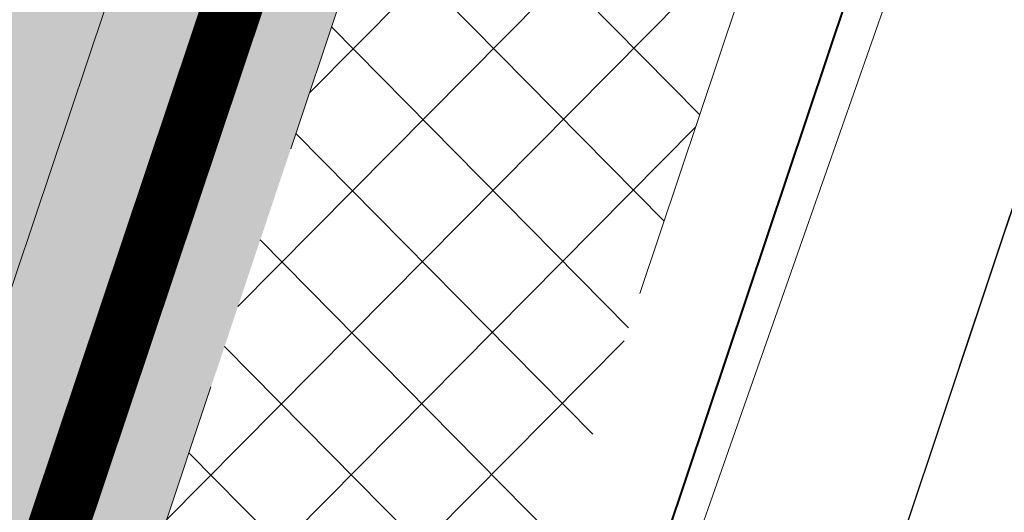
# Model space of a CAD drawing. Header units: metres. Extents: x 6599594 to 6600699, y 5687867 to 5691114.
# Tile 196 of 256: x 6599961 to 6599963, y 5688882 to 5688883. Entities that reach past the tile are written whole.
import ezdxf
from ezdxf import colors
from ezdxf.entities.mleader import LeaderData, LeaderLine
from ezdxf.math import Vec2, Vec3

# ---------------------------------------------------------------- set-up
doc = ezdxf.new("R2010")
doc.units = ezdxf.units.M
doc.header["$MEASUREMENT"] = 0
for name, pattern in [('1', [0]), ('BUG', [1.5, 1, -0.5]), ('GUK', [2, 1.5, -0.5]), ('GUZ', [1, 0.5, -0.5]), ('L_0_06', [2, 1.5, -0.5])]:
    doc.linetypes.add(name, pattern=pattern)
doc.layers.get('0').update_dxf_attribs({"color": 253, "linetype": 'CONTINUOUS', "lineweight": 13})
doc.layers.add('__gaPoziome', color=7, linetype='CONTINUOUS')
doc.layers.add('zzz.gaHSDomyslna', color=7, linetype='CONTINUOUS')
for name, color, linetype, lineweight in [('_bariery', 7, 'OGRODZENIE2', 40), ('_kolor chodnik', 50, '1', 5), ('_kolor jezdnia', 4, '1', 0), ('_kolor pobocze', 211, '1', 5), ('_kolor zjazdy kostka', 7, '1', 5), ('_kolor ścieżka @ 1', 10, '1', 0), ('_krawedz jezdni i pobocza', 7, 'BUG', 15), ('_opis', 7, 'CONTINUOUS', 25), ('Dzialki', 130, '1', 30), ('Kontury', 252, 'GUK', 9), ('OT_Komunikacja', 7, 'CONTINUOUS', 0), ('Uzytki', 252, 'GUZ', 9)]:
    doc.layers.add(name, color=color, linetype=linetype, lineweight=lineweight)
doc.styles.get("Standard").update_dxf_attribs({"font": 'ARIALN.TTF', "width": 0.75, "height": 1.199999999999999})
doc.linetypes.add('OGRODZENIE2', pattern='A,0.25,-0.1,[132,ltypeshp.shx,S=0.1,R=0,X=-0.1,Y=0],-0.1,1', length=1.45)
pattern_1 = [(45, (0, 0), (-0.1414213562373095, 0.1414213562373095), []), (135, (0, 0), (-0.1414213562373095, -0.1414213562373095), [])]

# ---------------------------------------------------------------- blocks, each defined once
blk = doc.blocks.new('_Dot')
at = {"color": 0, "linetype": 'ByBlock', "lineweight": -2}
blk.add_line((-0.5, 0), (-1, 0), dxfattribs=at)
at = {"color": 0, "linetype": 'ByBlock', "const_width": 0.5}
blk.add_lwpolyline([(-0.25, 0, 1), (0.25, 0, 1)], format="xyb", close=True, dxfattribs=at)
blk = doc.blocks.new('*U1195')
at = {"layer": 'zzz.gaHSDomyslna', "color": 182, "const_width": 0.12}
blk.add_lwpolyline([(0, 0), (-4.303283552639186, -12.85534264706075)], dxfattribs=at)

msp = doc.modelspace()

# ---------------------------------------------------------------- hatches: boundary and pattern name
at = {"layer": '_kolor chodnik'}
h = msp.add_hatch(dxfattribs=at)
h.set_pattern_fill('ANSI37', color=256, scale=1.6)
h.set_pattern_definition(pattern_1)
h.paths.add_polyline_path([(6599849.938171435, 5688542.085872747), (6599852.232147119, 5688548.938742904), (6599853.573135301, 5688548.489851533), (6599853.827082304, 5688549.248475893), (6599851.793849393, 5688549.929093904), (6599849.895278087, 5688548.982823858), (6599847.823506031, 5688542.793750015)])
edge = h.paths.add_edge_path()
edge.add_line((6600018.106075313, 5689087.454911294), (6600022.42781917, 5689091.229234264))
edge.add_line((6600022.42781917, 5689091.229234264), (6600020.233254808, 5689093.742094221))
edge.add_line((6600020.233254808, 5689093.742094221), (6600017.159471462, 5689091.057656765))
edge.add_arc((6600023.275194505, 5689085.385140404), 8.34143334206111, 137.1531558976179, 148.8016577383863)
edge.add_line((6600016.140105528, 5689089.706021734), (6600018.106075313, 5689087.454911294))
h.paths.add_polyline_path([(6600038.501784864, 5689187.59229436), (6600037.906968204, 5689187.700586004), (6600037.638296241, 5689186.224843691), (6600038.240083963, 5689186.115282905)])
h.paths.add_polyline_path([(6600069.098302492, 5689360.276020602), (6600068.321239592, 5689360.413462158), (6600068.064048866, 5689358.936495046), (6600068.836639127, 5689358.799546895)])
h.paths.add_polyline_path([(6600082.393785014, 5689362.950258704), (6600082.941124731, 5689366.103121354), (6600081.481377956, 5689366.361351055), (6600080.923159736, 5689363.210828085)])
h.paths.add_polyline_path([(6600074.022236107, 5689388.065861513), (6600072.983907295, 5689388.249860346), (6600072.723374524, 5689386.772538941), (6600073.760538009, 5689386.588865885)])
h.paths.add_polyline_path([(6600105.602402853, 5689486.45426531), (6600106.738797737, 5689489.760539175), (6600105.28818975, 5689490.281952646), (6600104.132785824, 5689486.965912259)])
h.paths.add_polyline_path([(6600132.519778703, 5689678.737346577), (6600131.636986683, 5689678.922259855), (6600131.330470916, 5689677.453953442), (6600132.212256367, 5689677.269208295)])
h.paths.add_polyline_path([(6600156.649397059, 5689798.7449027), (6600156.48800471, 5689797.95886096), (6600157.450195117, 5689797.757316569), (6600157.615023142, 5689798.542205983)])
h.paths.add_polyline_path([(6600189.055358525, 5689948.643107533), (6600187.902868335, 5689948.884512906), (6600187.600024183, 5689947.417400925), (6600188.748131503, 5689947.176379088)])
edge = h.paths.add_edge_path()
edge.add_line((6600204.459383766, 5690032.969035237), (6600204.153258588, 5690031.227801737))
edge.add_arc((6600202.328347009, 5690027.299936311), 4.331100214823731, 41.853001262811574, 65.08011546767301, ccw=False)
edge.add_arc((6600032.903931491, 5690051.979071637), 174.020003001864, 352.8070218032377, 353.495463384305)
edge.add_arc((6600202.372679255, 5690027.343587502), 5.999999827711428, 55.12102442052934, 69.64815978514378)
edge = h.paths.add_edge_path()
edge.add_line((6600205.046027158, 5690040.265402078), (6600204.972740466, 5690038.483452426))
edge.add_arc((6600203.986269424, 5690044.401803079), 5.999999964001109, 279.4630688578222, 294.9140560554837)
edge.add_line((6600206.513819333, 5690038.960158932), (6600206.607027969, 5690041.030672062))
edge.add_arc((6600203.986269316, 5690044.401803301), 4.270000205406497, 284.3702444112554, 307.86193139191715, ccw=False)
edge = h.paths.add_edge_path()
edge.add_arc((6600203.547470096, 5690044.558759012), 6.446878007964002, 324.43500910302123, 356.20133685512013, ccw=False)
edge.add_arc((6600203.986269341, 5690044.401803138), 6.000000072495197, 323.2169970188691, 357.4193489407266)
h.paths.add_polyline_path([(6600208.910055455, 5690121.713696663), (6600208.146285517, 5690121.748120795), (6600207.125602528, 5690121.794124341), (6600209.971605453, 5690121.665851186)])
edge = h.paths.add_edge_path()
edge.add_line((6600238.769818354, 5690481.648294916), (6600240.338176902, 5690490.87374652))
edge.add_line((6600240.338176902, 5690490.87374652), (6600241.251295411, 5690510.829461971))
edge.add_line((6600241.251295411, 5690510.829461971), (6600239.524022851, 5690510.928942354))
edge.add_line((6600239.524022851, 5690510.928942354), (6600238.633343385, 5690491.167757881))
edge.add_line((6600238.633343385, 5690491.167757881), (6600234.579716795, 5690467.661262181))
edge.add_line((6600234.579716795, 5690467.661262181), (6600234.449796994, 5690464.966873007))
edge.add_arc((6600242.443669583, 5690464.607462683), 8.001948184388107, 177.4256737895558, 268.2543056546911)
edge.add_line((6600242.199903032, 5690456.609228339), (6600242.216657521, 5690457.359274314))
edge.add_line((6600242.216657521, 5690457.359274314), (6600242.305257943, 5690458.836738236))
edge.add_arc((6600242.444504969, 5690464.607952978), 5.772894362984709, 177.0298084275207, 268.6178439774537, ccw=False)
edge.add_line((6600236.679365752, 5690464.907083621), (6600236.951876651, 5690470.95443634))
edge.add_line((6600236.951876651, 5690470.95443634), (6600238.15078669, 5690478.210832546))
edge.add_line((6600238.15078669, 5690478.210832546), (6600238.769818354, 5690481.648294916))
h.paths.add_polyline_path([(6600238.769818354, 5690481.648294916), (6600238.15078669, 5690478.210832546), (6600239.670056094, 5690477.930590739), (6600240.266710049, 5690481.376366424)])
edge = h.paths.add_edge_path()
edge.add_line((6600223.366500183, 5690460.339976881), (6600223.278629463, 5690457.997544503))
edge.add_arc((6600220.967166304, 5690465.656339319), 7.999999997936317, 286.7940807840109, 300.2738222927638)
edge.add_line((6600225.000231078, 5690458.747331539), (6600225.240084, 5690461.623695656))
edge.add_arc((6600221.105749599, 5690465.648640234), 5.76999998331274, 293.06724424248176, 315.7681070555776, ccw=False)
edge = h.paths.add_edge_path()
edge.add_arc((6600220.025145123, 5690444.676291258), 5.770000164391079, 37.996647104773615, 59.94382588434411, ccw=False)
edge.add_line((6600224.572175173, 5690448.22839199), (6600224.817793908, 5690451.081798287))
edge.add_arc((6600220.025145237, 5690444.676291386), 7.999999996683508, 53.19588653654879, 68.15166733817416)
edge.add_line((6600223.00235276, 5690452.101669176), (6600222.91504296, 5690449.670427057))
edge = h.paths.add_edge_path()
edge.add_arc((6600221.105749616, 5690465.648640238), 7.999999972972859, 328.0222308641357, 357.0132597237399)
edge.add_line((6600229.094882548, 5690465.23180147), (6600229.218816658, 5690467.593604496))
edge.add_line((6600229.218816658, 5690467.593604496), (6600228.218919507, 5690467.645774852))
edge.add_line((6600228.218919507, 5690467.645774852), (6600227.891778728, 5690461.411918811))
h.paths.add_polyline_path([(6600200.980142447, 5690012.236744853), (6600202.317278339, 5690011.956662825), (6600202.522293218, 5690012.935421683), (6600201.182321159, 5690013.216097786)])
h.paths.add_polyline_path([(6600196.457878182, 5689983.98337835), (6600195.202332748, 5689984.246370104), (6600194.899091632, 5689982.777335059), (6600196.150355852, 5689982.515240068)])
edge = h.paths.add_edge_path()
edge.add_line((6600112.305909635, 5689517.991018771), (6600112.691041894, 5689519.807934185))
edge.add_line((6600112.691041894, 5689519.807934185), (6600113.245521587, 5689522.423769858))
edge.add_line((6600113.245521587, 5689522.423769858), (6600111.553124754, 5689522.782507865))
edge.add_line((6600111.553124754, 5689522.782507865), (6600107.405864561, 5689503.21722655))
edge.add_line((6600107.405864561, 5689503.21722655), (6600099.494506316, 5689480.361667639))
edge.add_line((6600099.494506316, 5689480.361667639), (6600099.182814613, 5689478.891218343))
edge.add_arc((6600107.008997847, 5689477.232359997), 8.000059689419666, 168.0325629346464, 257.7529108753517)
edge.add_line((6600105.311960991, 5689469.414366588), (6600105.784990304, 5689471.593619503))
edge.add_arc((6600107.008927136, 5689477.232314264), 5.769999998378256, 168.0321375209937, 257.7533362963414, ccw=False)
edge.add_line((6600101.364343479, 5689478.42879883), (6600101.647245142, 5689479.76342708))
edge.add_line((6600101.647245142, 5689479.76342708), (6600104.132785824, 5689486.965912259))
edge.add_line((6600104.132785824, 5689486.965912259), (6600105.28818975, 5689490.281952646))
edge.add_line((6600105.28818975, 5689490.281952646), (6600108.240043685, 5689498.809726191))
edge.add_line((6600108.240043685, 5689498.809726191), (6600112.305909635, 5689517.991018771))
h.paths.add_polyline_path([(6600136.009573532, 5689645.499114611), (6600138.333647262, 5689645.012304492), (6600138.661671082, 5689646.578318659), (6600134.869459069, 5689647.372651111)])
at = {"layer": '_kolor jezdnia'}
h = msp.add_hatch(dxfattribs=at)
h.set_pattern_fill('ANSI37', color=4, scale=3.5)
h.set_pattern_definition([(45, (0, 0), (-0.3093592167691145, 0.3093592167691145), []), (135, (0, 0), (-0.3093592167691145, -0.3093592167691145), [])])
edge = h.paths.add_edge_path()
edge.add_line((6599833.066047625, 5688539.933393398), (6599850.649511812, 5688527.983462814))
edge.add_arc((6599857.337592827, 5688536.653968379), 10.95025544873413, 169.5012687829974, 232.3548431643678, ccw=False)
edge.add_arc((6599858.085851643, 5688536.618142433), 11.69295282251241, 162.2507788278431, 169.9967502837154, ccw=False)
edge.add_line((6599846.949484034, 5688540.182754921), (6599847.823506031, 5688542.793750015))
edge.add_line((6599847.823506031, 5688542.793750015), (6599849.895278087, 5688548.982823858))
edge.add_line((6599849.895278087, 5688548.982823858), (6599852.434748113, 5688556.56906746))
edge.add_line((6599852.434748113, 5688556.56906746), (6599928.48625871, 5688783.760284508))
edge.add_line((6599928.48625871, 5688783.760284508), (6599931.025728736, 5688791.34652811))
edge.add_line((6599931.025728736, 5688791.34652811), (6599996.657773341, 5688987.411326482))
edge.add_line((6599996.657773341, 5688987.411326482), (6599999.197243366, 5688994.997570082))
edge.add_line((6599999.197243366, 5688994.997570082), (6600021.930100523, 5689062.908193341))
edge.add_line((6600021.930100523, 5689062.908193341), (6600017.620224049, 5689067.371531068))
edge.add_line((6600017.620224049, 5689067.371531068), (6600016.714558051, 5689064.654078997))
edge.add_line((6600016.714558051, 5689064.654078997), (6600012.423620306, 5689051.835617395))
edge.add_line((6600012.423620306, 5689051.835617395), (6600009.884150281, 5689044.249373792))
edge.add_line((6600009.884150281, 5689044.249373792), (6599977.53516164, 5688947.612159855))
edge.add_line((6599977.53516164, 5688947.612159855), (6599974.995691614, 5688940.025916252))
edge.add_line((6599974.995691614, 5688940.025916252), (6599942.096912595, 5688841.746295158))
edge.add_line((6599942.096912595, 5688841.746295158), (6599939.557442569, 5688834.160051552))
edge.add_line((6599939.557442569, 5688834.160051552), (6599882.679288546, 5688664.246042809))
edge.add_line((6599882.679288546, 5688664.246042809), (6599880.139818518, 5688656.659799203))
edge.add_line((6599880.139818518, 5688656.659799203), (6599852.46454386, 5688573.984527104))
edge.add_line((6599852.46454386, 5688573.984527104), (6599842.470137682, 5688544.127903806))
edge.add_arc((6599835.706422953, 5688546.652910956), 7.219660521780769, 248.5480913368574, 339.52856074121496, ccw=False)
h.paths.add_polyline_path([(6600044.653202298, 5689172.271628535), (6600046.276244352, 5689181.431901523), (6600047.759199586, 5689189.801539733), (6600051.0603021, 5689208.432603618), (6600052.368792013, 5689215.817578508), (6600054.808584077, 5689229.587499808), (6600056.11707399, 5689236.972474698), (6600057.346666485, 5689243.912161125), (6600058.655146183, 5689251.297078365), (6600058.831439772, 5689252.292060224), (6600060.098987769, 5689259.445963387), (6600060.139929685, 5689259.677035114), (6600061.407468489, 5689266.830886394), (6600072.329030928, 5689328.470998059), (6600073.637511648, 5689335.855921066), (6600077.337304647, 5689356.73715072), (6600078.820259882, 5689365.106788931), (6600081.142794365, 5689378.214921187), (6600082.538516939, 5689386.092227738), (6600095.187867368, 5689457.483787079), (6600091.082877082, 5689465.8405575), (6600089.043088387, 5689454.328211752), (6600087.870641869, 5689447.711051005), (6600087.560133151, 5689445.958573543), (6600086.562151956, 5689440.326076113), (6600082.433200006, 5689417.022719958), (6600080.95024477, 5689408.65308175), (6600077.202698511, 5689387.502337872), (6600075.719743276, 5689379.132699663), (6600073.469199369, 5689366.430874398), (6600071.986244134, 5689358.061236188), (6600069.98686466, 5689346.776955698), (6600068.591142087, 5689338.899649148), (6600065.559290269, 5689321.78820693), (6600064.163567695, 5689313.910900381), (6600059.719426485, 5689288.828650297), (6600058.323703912, 5689280.951343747), (6600057.563846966, 5689276.662793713), (6600056.168124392, 5689268.785487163), (6600054.804920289, 5689261.091711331), (6600053.409197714, 5689253.21440478), (6600053.264817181, 5689252.399536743), (6600051.869094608, 5689244.522230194), (6600051.183555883, 5689240.653124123), (6600049.787833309, 5689232.775817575), (6600046.593849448, 5689214.749319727), (6600045.198126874, 5689206.872013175), (6600044.41754409, 5689202.466488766), (6600042.934588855, 5689194.096850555), (6600036.429952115, 5689157.38538759), (6600034.946996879, 5689149.01574938), (6600030.579776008, 5689124.367629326), (6600027.529365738, 5689107.151445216), (6600024.895072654, 5689094.014582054), (6600030.583685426, 5689094.264316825), (6600032.945013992, 5689106.191885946), (6600043.170247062, 5689163.901990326)])
edge = h.paths.add_edge_path()
edge.add_line((6600111.106812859, 5689535.144351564), (6600111.256844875, 5689535.85214863))
edge.add_line((6600111.256844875, 5689535.85214863), (6600112.915748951, 5689543.678261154))
edge.add_line((6600112.915748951, 5689543.678261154), (6600117.304772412, 5689564.384094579))
edge.add_line((6600117.304772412, 5689564.384094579), (6600119.067357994, 5689572.699339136))
edge.add_line((6600119.067357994, 5689572.699339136), (6600120.087667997, 5689577.512794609))
edge.add_line((6600120.087667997, 5689577.512794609), (6600121.642890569, 5689584.849775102))
edge.add_line((6600121.642890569, 5689584.849775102), (6600128.436769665, 5689616.900852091))
edge.add_line((6600128.436769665, 5689616.900852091), (6600129.991992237, 5689624.237832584))
edge.add_line((6600129.991992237, 5689624.237832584), (6600132.660554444, 5689636.827148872))
edge.add_line((6600132.660554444, 5689636.827148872), (6600133.208838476, 5689639.444704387))
edge.add_line((6600133.208838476, 5689639.444704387), (6600134.848957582, 5689647.274775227))
edge.add_line((6600134.848957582, 5689647.274775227), (6600138.97649476, 5689666.979995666))
edge.add_line((6600138.97649476, 5689666.979995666), (6600140.51410642, 5689674.320687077))
edge.add_line((6600140.51410642, 5689674.320687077), (6600145.209128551, 5689696.735129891))
edge.add_line((6600145.209128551, 5689696.735129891), (6600146.746740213, 5689704.075821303))
edge.add_line((6600146.746740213, 5689704.075821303), (6600151.462308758, 5689726.588354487))
edge.add_line((6600151.462308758, 5689726.588354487), (6600152.999920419, 5689733.929045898))
edge.add_line((6600152.999920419, 5689733.929045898), (6600155.244070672, 5689744.642813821))
edge.add_line((6600155.244070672, 5689744.642813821), (6600156.781682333, 5689751.983505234))
edge.add_line((6600156.781682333, 5689751.983505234), (6600161.635515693, 5689775.156126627))
edge.add_line((6600161.635515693, 5689775.156126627), (6600163.378142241, 5689783.475576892))
edge.add_line((6600163.378142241, 5689783.475576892), (6600163.850769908, 5689785.731942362))
edge.add_line((6600163.850769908, 5689785.731942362), (6600167.028500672, 5689800.902704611))
edge.add_line((6600167.028500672, 5689800.902704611), (6600179.49088801, 5689860.399222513))
edge.add_line((6600179.49088801, 5689860.399222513), (6600181.233514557, 5689868.718672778))
edge.add_line((6600181.233514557, 5689868.718672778), (6600181.84713393, 5689871.648144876))
edge.add_line((6600181.84713393, 5689871.648144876), (6600183.384745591, 5689878.988836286))
edge.add_line((6600183.384745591, 5689878.988836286), (6600184.935818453, 5689886.393792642))
edge.add_line((6600184.935818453, 5689886.393792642), (6600186.575937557, 5689894.223863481))
edge.add_line((6600186.575937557, 5689894.223863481), (6600194.05133812, 5689929.912074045))
edge.add_line((6600194.05133812, 5689929.912074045), (6600195.691457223, 5689937.742144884))
edge.add_line((6600195.691457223, 5689937.742144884), (6600202.915799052, 5689972.231779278))
edge.add_line((6600202.915799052, 5689972.231779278), (6600204.555918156, 5689980.061850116))
edge.add_line((6600204.555918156, 5689980.061850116), (6600206.062781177, 5689987.255744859))
edge.add_line((6600206.062781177, 5689987.255744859), (6600207.702900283, 5689995.085815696))
edge.add_line((6600207.702900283, 5689995.085815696), (6600210.232559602, 5690007.162628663))
edge.add_line((6600210.232559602, 5690007.162628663), (6600211.694938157, 5690014.144150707))
edge.add_arc((6600028.177652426, 5690052.584442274), 187.5000004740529, 348.1696294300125, 357.4195276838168)
edge.add_line((6600215.487522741, 5690044.142720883), (6600208.310270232, 5690026.480446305))
edge.add_arc((6600032.903933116, 5690051.97907145), 177.2500013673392, 348.1696294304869, 351.7289130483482, ccw=False)
edge.add_line((6600206.38894146, 5690015.640182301), (6600205.966941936, 5690013.625519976))
edge.add_line((6600205.966941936, 5690013.625519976), (6600204.326822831, 5690005.795449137))
edge.add_line((6600204.326822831, 5690005.795449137), (6600197.076961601, 5689971.183982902))
edge.add_line((6600197.076961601, 5689971.183982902), (6600195.334335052, 5689962.864532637))
edge.add_line((6600195.334335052, 5689962.864532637), (6600193.44722506, 5689953.855305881))
edge.add_line((6600193.44722506, 5689953.855305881), (6600191.909227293, 5689946.512771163))
edge.add_line((6600191.909227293, 5689946.512771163), (6600185.496844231, 5689915.899498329))
edge.add_line((6600185.496844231, 5689915.899498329), (6600183.856521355, 5689908.068454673))
edge.add_line((6600183.856521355, 5689908.068454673), (6600182.066605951, 5689899.523243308))
edge.add_line((6600182.066605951, 5689899.523243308), (6600180.32407057, 5689891.204228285))
edge.add_line((6600180.32407057, 5689891.204228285), (6600174.320344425, 5689862.541919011))
edge.add_line((6600174.320344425, 5689862.541919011), (6600172.577809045, 5689854.222903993))
edge.add_line((6600172.577809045, 5689854.222903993), (6600163.663810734, 5689811.666703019))
edge.add_line((6600163.663810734, 5689811.666703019), (6600162.023782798, 5689803.837067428))
edge.add_line((6600162.023782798, 5689803.837067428), (6600160.924220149, 5689798.587659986))
edge.add_line((6600160.924220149, 5689798.587659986), (6600159.279208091, 5689790.734229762))
edge.add_line((6600159.279208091, 5689790.734229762), (6600157.107250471, 5689780.365115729))
edge.add_line((6600157.107250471, 5689780.365115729), (6600155.462238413, 5689772.511685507))
edge.add_line((6600155.462238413, 5689772.511685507), (6600153.380318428, 5689762.572418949))
edge.add_line((6600153.380318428, 5689762.572418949), (6600151.735124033, 5689754.718118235))
edge.add_line((6600151.735124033, 5689754.718118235), (6600148.586504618, 5689739.686336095))
edge.add_line((6600148.586504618, 5689739.686336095), (6600146.885007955, 5689731.563243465))
edge.add_line((6600146.885007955, 5689731.563243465), (6600141.75088822, 5689707.052510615))
edge.add_line((6600141.75088822, 5689707.052510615), (6600140.110896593, 5689699.223048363))
edge.add_line((6600140.110896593, 5689699.223048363), (6600133.483561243, 5689667.583574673))
edge.add_line((6600133.483561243, 5689667.583574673), (6600131.860394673, 5689659.834436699))
edge.add_line((6600131.860394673, 5689659.834436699), (6600131.740984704, 5689659.26436315))
edge.add_line((6600131.740984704, 5689659.26436315), (6600130.117814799, 5689651.515209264))
edge.add_line((6600130.117814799, 5689651.515209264), (6600127.27873359, 5689637.961189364))
edge.add_line((6600127.27873359, 5689637.961189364), (6600126.924568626, 5689636.290366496))
edge.add_line((6600126.924568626, 5689636.290366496), (6600125.166244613, 5689627.995226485))
edge.add_line((6600125.166244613, 5689627.995226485), (6600118.009503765, 5689594.232298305))
edge.add_line((6600118.009503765, 5689594.232298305), (6600116.25117975, 5689585.937158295))
edge.add_line((6600116.25117975, 5689585.937158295), (6600113.665314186, 5689573.737975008))
edge.add_line((6600113.665314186, 5689573.737975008), (6600111.898534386, 5689565.402943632))
edge.add_line((6600111.898534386, 5689565.402943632), (6600104.889982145, 5689532.339115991))
edge.add_line((6600104.889982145, 5689532.339115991), (6600103.22663594, 5689524.492047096))
edge.add_line((6600103.22663594, 5689524.492047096), (6600096.623876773, 5689493.342605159))
edge.add_line((6600096.623876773, 5689493.342605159), (6600094.968986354, 5689485.535427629))
edge.add_line((6600094.968986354, 5689485.535427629), (6600094.300101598, 5689482.379870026))
edge.add_line((6600094.300101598, 5689482.379870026), (6600099.182814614, 5689478.891218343))
edge.add_line((6600099.182814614, 5689478.891218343), (6600099.494506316, 5689480.361667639))
edge.add_line((6600099.494506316, 5689480.361667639), (6600111.106812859, 5689535.144351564))
edge = h.paths.add_edge_path()
edge.add_arc((6600239.213891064, 5690851.400367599), 10.00000000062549, -2.8342403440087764, 76.13703556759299, ccw=False)
edge.add_line((6600249.201658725, 5690850.905901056), (6600249.082723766, 5690848.503524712))
edge.add_line((6600249.082723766, 5690848.503524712), (6600247.016487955, 5690806.767468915))
edge.add_line((6600247.016487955, 5690806.767468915), (6600246.092398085, 5690789.152178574))
edge.add_line((6600246.092398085, 5690789.152178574), (6600233.768116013, 5690572.015170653))
edge.add_line((6600233.768116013, 5690572.015170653), (6600228.959056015, 5690465.296202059))
edge.add_line((6600228.959056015, 5690465.296202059), (6600234.588724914, 5690465.017134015))
edge.add_line((6600234.588724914, 5690465.017134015), (6600239.262540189, 5690571.767576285))
edge.add_line((6600239.262540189, 5690571.767576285), (6600252.50503885, 5690806.400146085))
edge.add_line((6600252.50503885, 5690806.400146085), (6600254.569211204, 5690848.094521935))
edge.add_arc((6600262.559425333, 5690847.6989487), 7.999999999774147, 76.13703557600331, 177.1657596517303, ccw=False)
edge.add_line((6600264.476229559, 5690855.465921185), (6600241.609896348, 5690861.109083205))
edge = h.paths.add_edge_path()
edge.add_line((6600250.031475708, 5690451.625307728), (6600250.231741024, 5690455.772579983))
edge.add_line((6600250.231741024, 5690455.772579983), (6600246.257763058, 5690456.417303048))
edge.add_line((6600246.257763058, 5690456.417303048), (6600242.171761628, 5690456.61060902))
edge.add_arc((6600242.563100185, 5690464.586983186), 7.985968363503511, 176.9123644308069, 267.1911945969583, ccw=False)
edge.add_line((6600234.588724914, 5690465.017134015), (6600228.959056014, 5690465.296202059))
edge.add_arc((6600220.965133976, 5690465.657286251), 8.002072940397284, 267.8289300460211, 357.413716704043, ccw=False)
edge.add_line((6600220.661989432, 5690457.660957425), (6600212.406915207, 5690458.119572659))
edge.add_line((6600212.406915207, 5690458.119572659), (6600208.431872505, 5690457.817501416))
edge.add_line((6600208.431872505, 5690457.817501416), (6600208.233912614, 5690454.548331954))
edge.add_line((6600208.233912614, 5690454.548331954), (6600212.129565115, 5690453.127270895))
edge.add_line((6600212.129565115, 5690453.127270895), (6600218.640548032, 5690452.76554962))
edge.add_line((6600218.640548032, 5690452.76554962), (6600216.486747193, 5690452.885205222))
edge.add_line((6600216.486747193, 5690452.885205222), (6600220.468905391, 5690452.663974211))
edge.add_arc((6600220.025145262, 5690444.676291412), 7.99999997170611, -0.3386579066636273, 86.8201700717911, ccw=False)
edge.add_line((6600228.025005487, 5690444.629006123), (6600227.803602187, 5690439.649256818))
edge.add_line((6600227.803602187, 5690439.649256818), (6600226.885525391, 5690435.936828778))
edge.add_line((6600226.885525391, 5690435.936828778), (6600225.534849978, 5690405.967249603))
edge.add_line((6600225.534849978, 5690405.967249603), (6600226.115199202, 5690402.187514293))
edge.add_line((6600226.115199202, 5690402.187514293), (6600213.445139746, 5690121.008786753))
edge.add_line((6600213.445139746, 5690121.008786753), (6600213.352800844, 5690118.960058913))
edge.add_line((6600213.352800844, 5690118.960058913), (6600209.980184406, 5690044.131649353))
edge.add_arc((6600203.98626942, 5690044.401803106), 5.999999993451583, 257.4162346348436, 357.41934921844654, ccw=False)
edge.add_line((6600202.679069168, 5690038.545931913), (6600201.589735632, 5690033.666039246))
edge.add_line((6600201.589735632, 5690033.666039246), (6600203.67987942, 5690033.199458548))
edge.add_arc((6600202.372679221, 5690027.343587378), 5.999999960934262, -8.27108729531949, 77.41623506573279, ccw=False)
edge.add_line((6600208.310270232, 5690026.480446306), (6600215.487522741, 5690044.142720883))
edge.add_line((6600215.487522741, 5690044.142720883), (6600216.199687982, 5690059.9446614))
edge.add_line((6600216.199687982, 5690059.9446614), (6600216.537356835, 5690067.437056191))
edge.add_line((6600216.537356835, 5690067.437056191), (6600223.893528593, 5690230.66011469))
edge.add_line((6600223.893528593, 5690230.66011469), (6600224.231197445, 5690238.152509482))
edge.add_line((6600224.231197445, 5690238.152509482), (6600233.507835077, 5690443.987992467))
edge.add_arc((6600241.499722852, 5690443.627812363), 7.999999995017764, 87.29208981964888, 177.4195277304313, ccw=False)
edge.add_line((6600241.877677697, 5690451.618879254), (6600246.021541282, 5690451.422886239))
edge.add_line((6600246.021541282, 5690451.422886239), (6600246.427694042, 5690451.44338883))
edge.add_line((6600246.427694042, 5690451.44338883), (6600246.79397003, 5690451.461878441))
edge.add_line((6600246.79397003, 5690451.461878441), (6600250.031475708, 5690451.625307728))
edge = h.paths.add_edge_path()
edge.add_line((6600007.33756506, 5689086.20374581), (6600006.980466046, 5689080.740822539))
edge.add_line((6600006.980466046, 5689080.740822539), (6600007.229745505, 5689080.720859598))
edge.add_line((6600007.229745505, 5689080.720859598), (6600008.093335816, 5689080.601653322))
edge.add_line((6600008.093335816, 5689080.601653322), (6600008.702681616, 5689080.53831051))
edge.add_arc((6600008.140193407, 5689070.554142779), 9.999999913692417, -18.557800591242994, 86.77547804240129, ccw=False)
edge.add_line((6600017.620224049, 5689067.371531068), (6600021.930100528, 5689062.908193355))
edge.add_arc((6599734.83819726, 5689159.011261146), 302.7499967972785, 341.4922000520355, 343.8640860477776)
edge.add_arc((6600034.895369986, 5689072.315877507), 9.581213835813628, 98.63328270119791, 164.5273290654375, ccw=False)
edge.add_line((6600033.457137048, 5689081.788529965), (6600033.832640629, 5689081.798737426))
edge.add_line((6600033.832640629, 5689081.798737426), (6600034.422462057, 5689082.05700874))
edge.add_line((6600034.422462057, 5689082.05700874), (6600036.833623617, 5689082.139040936))
edge.add_line((6600036.833623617, 5689082.139040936), (6600036.730225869, 5689087.148851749))
edge.add_line((6600036.730225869, 5689087.148851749), (6600036.579860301, 5689087.134303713))
edge.add_arc((6600036.479565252, 5689093.136286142), 6.002820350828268, 169.1687651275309, 270.9573417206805, ccw=False)
edge.add_line((6600030.583685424, 5689094.264316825), (6600024.895072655, 5689094.014582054))
edge.add_arc((6600015.200558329, 5689096.162123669), 9.929528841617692, 271.0943432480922, 347.5094668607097, ccw=False)
edge.add_arc((6600014.909438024, 5689089.646776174), 3.446070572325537, 264.4236009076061, 278.0194998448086, ccw=False)
edge.add_line((6600014.574573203, 5689086.217014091), (6600014.299554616, 5689086.232508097))
edge.add_line((6600014.299554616, 5689086.232508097), (6600010.474232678, 5689086.448019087))
edge.add_line((6600010.474232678, 5689086.448019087), (6600007.33756506, 5689086.20374581))
edge = h.paths.add_edge_path()
edge.add_line((6600105.490725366, 5689463.953528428), (6600106.927559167, 5689464.047234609))
edge.add_line((6600106.927559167, 5689464.047234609), (6600107.835, 5689468.66))
edge.add_line((6600107.835, 5689468.66), (6600105.311960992, 5689469.414366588))
edge.add_arc((6600107.008997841, 5689477.232359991), 8.000059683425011, 168.0325628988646, 257.75291091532, ccw=False)
edge.add_line((6600099.182814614, 5689478.891218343), (6600094.300101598, 5689482.379870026))
edge.add_arc((6600586.245114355, 5689378.104238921), 502.8750369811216, 168.032376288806, 169.9522165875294)
edge.add_line((6600091.082877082, 5689465.8405575), (6600095.187867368, 5689457.483787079))
edge.add_arc((6600103.065173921, 5689456.088064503), 8.000000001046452, 77.7533362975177, 169.9524553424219, ccw=False)
edge.add_line((6600104.762140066, 5689463.906012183), (6600105.490725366, 5689463.953528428))
at = {"layer": '_kolor pobocze'}
h = msp.add_hatch(dxfattribs=at)
h.set_pattern_fill('ANSI37', color=256, scale=1.6)
h.set_pattern_definition(pattern_1)
edge = h.paths.add_edge_path()
edge.add_line((6600035.926965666, 5689101.569442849), (6600036.046865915, 5689102.311543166))
edge.add_arc((6600058.171848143, 5689233.778275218), 133.3154772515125, 259.4578941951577, 260.4470163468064, ccw=False)
edge.add_line((6600033.780707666, 5689102.713067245), (6600032.142559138, 5689101.847662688))
edge.add_arc((6599734.838175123, 5689159.011266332), 302.7500195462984, 347.6801154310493, 349.11639019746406, ccw=False)
edge.add_arc((6600036.478170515, 5689093.133441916), 6.000000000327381, 167.68011541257, 271.5571101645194)
edge.add_line((6600036.64121064, 5689087.1356575), (6600036.730491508, 5689087.137804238))
edge.add_line((6600036.730491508, 5689087.137804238), (6600036.712463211, 5689087.887583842))
edge.add_line((6600036.712463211, 5689087.887583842), (6600036.559840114, 5689087.884077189))
edge.add_arc((6600036.482532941, 5689093.14290691), 5.259397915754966, 170.6455005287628, 270.8422131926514, ccw=False)
edge.add_arc((6600545.796425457, 5688991.216220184), 524.6691769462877, 167.9170060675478, 168.7028219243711, ccw=False)
edge.add_line((6600032.751078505, 5689101.044345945), (6600034.011432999, 5689101.917298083))
edge.add_line((6600034.011432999, 5689101.917298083), (6600035.926965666, 5689101.569442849))
edge = h.paths.add_edge_path()
edge.add_line((6600002.828843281, 5688994.032881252), (6600003.066918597, 5688994.74409159))
edge.add_line((6600003.066918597, 5688994.74409159), (6600001.227880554, 5688995.359703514))
edge.add_line((6600001.227880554, 5688995.359703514), (6600000.55876659, 5688996.702196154))
edge.add_line((6600000.55876659, 5688996.702196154), (6600022.641310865, 5689062.67011804))
edge.add_arc((6599734.838193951, 5689159.011262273), 303.5000002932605, 341.4922000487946, 343.8640860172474)
edge.add_arc((6600035.267451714, 5689072.092773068), 9.250000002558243, 91.55711016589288, 163.8640860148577, ccw=False)
edge.add_line((6600035.016098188, 5689081.339357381), (6600036.868703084, 5689081.389717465))
edge.add_line((6600036.868703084, 5689081.389717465), (6600036.850674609, 5689082.139504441))
edge.add_line((6600036.850674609, 5689082.139504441), (6600034.99571817, 5689082.089080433))
edge.add_arc((6600035.267451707, 5689072.092773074), 9.999999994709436, 91.55711014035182, 163.8640860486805)
edge.add_arc((6599734.838192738, 5689159.011262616), 302.7500015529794, 341.4922000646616, 343.8640860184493, ccw=False)
edge.add_line((6600021.930100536, 5689062.908193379), (6599999.748942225, 5688996.645678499))
edge.add_line((6599999.748942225, 5688996.645678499), (6600000.695212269, 5688994.747107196))
edge.add_line((6600000.695212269, 5688994.747107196), (6600002.828843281, 5688994.032881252))
h.paths.add_polyline_path([(6599971.7492186, 5688907.297112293), (6599971.084233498, 5688908.631320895), (6599997.822068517, 5688988.526766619), (6599999.164561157, 5688989.195880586), (6600001.003599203, 5688988.580268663), (6600001.241674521, 5688989.291479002), (6599999.108043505, 5688990.005704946), (6599997.209472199, 5688989.059434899), (6599970.270280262, 5688908.583087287), (6599971.216550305, 5688906.684515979), (6599973.350181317, 5688905.970290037), (6599973.588256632, 5688906.681500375)])
h.paths.add_polyline_path([(6599932.504667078, 5688790.060553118), (6599931.835553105, 5688791.403045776), (6599968.343406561, 5688900.4641754), (6599969.685899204, 5688901.133289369), (6599971.524937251, 5688900.517677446), (6599971.763012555, 5688901.228887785), (6599969.629381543, 5688901.94311373), (6599967.730810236, 5688900.996843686), (6599931.025728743, 5688791.34652811), (6599931.971998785, 5688789.447956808), (6599934.105629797, 5688788.73373086), (6599934.343705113, 5688789.4449412)])
at = {"layer": '_kolor zjazdy kostka'}
h = msp.add_hatch(dxfattribs=at)
h.set_pattern_fill('ANSI37', color=256, scale=1.6)
h.set_pattern_definition(pattern_1)
h.paths.add_polyline_path([(6600244.137440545, 5690813.934732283), (6600242.369522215, 5690814.022127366), (6600242.097568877, 5690808.528921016), (6600243.865482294, 5690808.441426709)])
h.paths.add_polyline_path([(6600247.012128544, 5690806.679412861), (6600247.442736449, 5690815.377295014), (6600247.393289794, 5690814.378518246), (6600247.113277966, 5690808.722537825)])
h.paths.add_polyline_path([(6600242.297085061, 5690788.088808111), (6600240.958726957, 5690788.155683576), (6600240.648818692, 5690782.664569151), (6600241.987258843, 5690782.599147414)])
h.paths.add_polyline_path([(6600245.558275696, 5690780.919298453), (6600246.037231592, 5690789.405686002), (6600244.985820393, 5690788.453468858), (6600244.612601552, 5690781.981345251)])
h.paths.add_polyline_path([(6600241.348405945, 5690723.711515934), (6600242.272017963, 5690722.691689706), (6600242.749709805, 5690731.155680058), (6600241.698138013, 5690730.203317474), (6600241.472690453, 5690726.27550499)])
h.paths.add_polyline_path([(6600225.772794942, 5690394.589141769), (6600224.731429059, 5690393.637598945), (6600224.461246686, 5690387.644646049), (6600225.412923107, 5690386.603142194)])
h.paths.add_polyline_path([(6600223.012390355, 5690333.280720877), (6600223.372595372, 5690341.272607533), (6600222.32835346, 5690340.318436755), (6600222.058239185, 5690334.324941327)])
h.paths.add_polyline_path([(6600215.496388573, 5690166.390602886), (6600215.856593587, 5690174.382489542), (6600214.812834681, 5690173.428760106), (6600214.542018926, 5690167.435062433)])
h.paths.add_polyline_path([(6600212.446537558, 5690121.053392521), (6600213.399499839, 5690120.010473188), (6600213.788744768, 5690128.503024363), (6600212.745135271, 5690127.54943145)])
h.paths.add_polyline_path([(6600209.977420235, 5690121.665589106), (6600210.225142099, 5690127.162117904), (6600207.346107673, 5690127.291879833), (6600207.119593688, 5690121.794395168)])
h.paths.add_polyline_path([(6600207.950178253, 5690070.725854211), (6600204.880846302, 5690070.828947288), (6600204.643784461, 5690065.333808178), (6600207.702521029, 5690065.204598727)])
h.paths.add_polyline_path([(6600200.981479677, 5690012.236464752), (6600199.969248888, 5690007.339980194), (6600201.282587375, 5690007.064882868), (6600202.31726072, 5690011.956666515)])
h.paths.add_polyline_path([(6600193.613960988, 5689970.406358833), (6600192.398010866, 5689970.660657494), (6600191.286205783, 5689965.274578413), (6600192.486379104, 5689965.023185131)])
h.paths.add_polyline_path([(6600189.061271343, 5689948.671423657), (6600189.98413328, 5689953.050774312), (6600188.818902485, 5689953.32186217), (6600187.908781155, 5689948.91282903)])
h.paths.add_polyline_path([(6600180.976201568, 5689915.317449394), (6600179.952861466, 5689910.421322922), (6600181.008474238, 5689910.200199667), (6600182.033843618, 5689915.09540201)])
h.paths.add_polyline_path([(6600176.508279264, 5689893.538690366), (6600177.476023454, 5689893.335973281), (6600178.603605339, 5689898.719146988), (6600177.636002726, 5689898.922290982)])
h.paths.add_polyline_path([(6600179.28182965, 5689859.401159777), (6600180.522246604, 5689860.211927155), (6600181.057490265, 5689860.561775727), (6600183.598022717, 5689860.029600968), (6600184.726606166, 5689865.412570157), (6600182.186324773, 5689865.943033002), (6600181.604764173, 5689866.832779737), (6600181.024456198, 5689867.720610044)])
h.paths.add_polyline_path([(6600160.200810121, 5689810.862606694), (6600159.232772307, 5689811.065842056), (6600158.207991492, 5689806.171529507), (6600159.175735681, 5689805.968812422)])
h.paths.add_polyline_path([(6600156.49391753, 5689797.987177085), (6600155.463416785, 5689793.068691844), (6600156.431160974, 5689792.865974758), (6600157.461419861, 5689797.784520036)])
edge = h.paths.add_edge_path()
edge.add_arc((6600173.111981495, 5689800.679690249), 5.999999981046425, 204.673115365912, 239.5411154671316, ccw=False)
edge.add_arc((6600173.162096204, 5689800.685330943), 6.047914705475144, 168.3203586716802, 204.5234866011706, ccw=False)
edge.add_line((6600167.239404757, 5689801.9096668), (6600163.651667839, 5689784.781499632))
edge.add_arc((6600169.524220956, 5689783.551410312), 5.999999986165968, 139.2146049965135, 168.1696294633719, ccw=False)
edge.add_arc((6600169.524220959, 5689783.551410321), 5.999999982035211, 96.80962310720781, 139.2146050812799, ccw=False)
edge.add_line((6600168.812796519, 5689789.509083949), (6600170.070461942, 5689795.507731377))
h.paths.add_polyline_path([(6600163.526364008, 5689776.866746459), (6600166.051243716, 5689776.337874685), (6600167.179826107, 5689781.720838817), (6600164.653945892, 5689782.249920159), (6600163.941148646, 5689783.340449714), (6600163.493329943, 5689784.025580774), (6600161.750703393, 5689775.706130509), (6600162.438017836, 5689776.155376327)])
h.paths.add_polyline_path([(6600152.614191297, 5689774.643430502), (6600153.639138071, 5689779.536616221), (6600152.646757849, 5689779.744928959), (6600151.646447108, 5689774.846147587)])
h.paths.add_polyline_path([(6600150.121074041, 5689767.466820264), (6600148.177624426, 5689758.16795459), (6600149.115997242, 5689757.971390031), (6600151.066362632, 5689767.268392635)])
h.paths.add_polyline_path([(6600142.970741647, 5689739.332500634), (6600141.888449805, 5689734.142420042), (6600144.036614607, 5689733.695518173), (6600145.123068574, 5689738.882330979)])
h.paths.add_polyline_path([(6600136.256357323, 5689701.052153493), (6600137.154085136, 5689700.864096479), (6600138.287960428, 5689706.274871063), (6600137.386492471, 5689706.464182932)])
h.paths.add_polyline_path([(6600130.081494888, 5689667.099389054), (6600129.212847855, 5689667.281639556), (6600128.083282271, 5689661.898895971), (6600128.953953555, 5689661.716447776)])
h.paths.add_polyline_path([(6600128.397394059, 5689659.030340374), (6600127.554144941, 5689659.207226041), (6600126.49340855, 5689653.810049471), (6600127.269860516, 5689653.647397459)])
h.paths.add_polyline_path([(6600134.990411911, 5689640.633636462), (6600137.30714639, 5689640.148363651), (6600138.339560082, 5689645.040620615), (6600136.015486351, 5689645.500958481), (6600135.435178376, 5689646.388788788), (6600134.8548704, 5689647.276619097), (6600133.214751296, 5689639.446548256), (6600134.102581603, 5689640.026856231)])
h.paths.add_polyline_path([(6600122.164164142, 5689634.294831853), (6600121.024067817, 5689628.914244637), (6600122.015114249, 5689628.705875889), (6600123.155614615, 5689634.086346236)])
h.paths.add_polyline_path([(6600114.54207576, 5689593.450769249), (6600113.493359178, 5689593.398339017), (6600112.364315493, 5689588.045694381), (6600113.29076438, 5689587.54753241)])
h.paths.add_polyline_path([(6600110.194543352, 5689572.941097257), (6600109.20781945, 5689573.148880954), (6600108.067717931, 5689567.768269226), (6600109.05014319, 5689567.535215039)])
h.paths.add_polyline_path([(6600119.083213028, 5689565.540446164), (6600119.089125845, 5689565.542290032), (6600121.462438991, 5689565.065690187), (6600122.598093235, 5689570.447168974), (6600120.229622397, 5689570.949214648), (6600119.651446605, 5689571.8119627), (6600119.073270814, 5689572.727655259), (6600117.310757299, 5689564.412754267)])
h.paths.add_polyline_path([(6600101.698666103, 5689532.937884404), (6600100.730666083, 5689533.141679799), (6600099.694214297, 5689528.250234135), (6600100.669121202, 5689528.045267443)])
h.paths.add_polyline_path([(6600094.064021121, 5689496.827028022), (6600093.080194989, 5689497.033910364), (6600092.036590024, 5689492.143967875), (6600093.038865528, 5689491.933250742)])
h.paths.add_polyline_path([(6600083.709836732, 5689453.74980843), (6600082.738586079, 5689448.336231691), (6600084.647281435, 5689448.027407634), (6600085.606840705, 5689453.416583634)])
h.paths.add_polyline_path([(6600084.434394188, 5689446.82589514), (6600083.348896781, 5689447.018140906), (6600082.567374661, 5689442.58660872), (6600083.649300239, 5689442.394910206)])
h.paths.add_polyline_path([(6600078.04194071, 5689410.721110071), (6600078.996952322, 5689416.137564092), (6600078.054833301, 5689416.304853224), (6600077.111232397, 5689410.886043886)])
h.paths.add_polyline_path([(6600072.911565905, 5689386.768652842), (6600071.960466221, 5689381.312635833), (6600072.800073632, 5689381.16322159), (6600073.766450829, 5689386.590709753)])
h.paths.add_polyline_path([(6600082.887400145, 5689379.432062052), (6600085.278102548, 5689379.03494316), (6600086.160383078, 5689383.956496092), (6600083.759726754, 5689384.355378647), (6600083.152078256, 5689385.224725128), (6600082.544429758, 5689386.094071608), (6600081.148707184, 5689378.216765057), (6600082.018053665, 5689378.824413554)])
h.paths.add_polyline_path([(6600080.731401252, 5689363.247695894), (6600080.041469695, 5689363.369939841), (6600079.433821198, 5689364.239286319), (6600078.8261727, 5689365.1086328), (6600077.343217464, 5689356.73899459), (6600078.212563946, 5689357.346643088), (6600079.081910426, 5689357.954291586), (6600081.429189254, 5689357.564866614), (6600082.388748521, 5689362.980514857)])
h.paths.add_polyline_path([(6600069.104215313, 5689360.304336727), (6600070.063917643, 5689365.720487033), (6600069.2708267, 5689365.861009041), (6600068.327152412, 5689360.441778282)])
h.paths.add_polyline_path([(6600066.550616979, 5689345.891799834), (6600065.546169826, 5689346.069805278), (6600064.677796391, 5689341.145792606), (6600065.678290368, 5689340.968483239)])
h.paths.add_polyline_path([(6600061.138656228, 5689321.077501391), (6600060.270282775, 5689316.15348863), (6600061.250715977, 5689315.979734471), (6600062.127590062, 5689320.902245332)])
h.paths.add_polyline_path([(6600055.325252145, 5689288.11325564), (6600054.456878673, 5689283.189242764), (6600055.410852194, 5689283.020177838), (6600056.283178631, 5689287.917022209)])
h.paths.add_polyline_path([(6600048.045675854, 5689182.819289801), (6600050.371939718, 5689182.407116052), (6600051.31444535, 5689187.67761207), (6600048.980409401, 5689188.064690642), (6600048.372760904, 5689188.934037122), (6600047.765112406, 5689189.803383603), (6600046.306982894, 5689181.603992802), (6600046.972918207, 5689182.069462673)])
h.paths.add_polyline_path([(6600040.943690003, 5689201.374141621), (6600039.339175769, 5689201.66987967), (6600038.429882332, 5689196.244216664), (6600039.984130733, 5689195.958493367)])
h.paths.add_polyline_path([(6600032.993704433, 5689156.473759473), (6600032.278185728, 5689156.600537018), (6600031.299242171, 5689151.188930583), (6600032.034145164, 5689151.058111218)])
h.paths.add_polyline_path([(6600026.309179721, 5689123.603833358), (6600025.417362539, 5689118.683970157), (6600026.271201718, 5689118.532684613), (6600027.143528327, 5689123.456001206)])
h.paths.add_polyline_path([(6600013.302986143, 5689054.462576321), (6600015.842456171, 5689062.048819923), (6600014.576741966, 5689061.417973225), (6600012.672139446, 5689055.728290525)])
h.paths.add_polyline_path([(6599974.547216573, 5688938.686171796), (6599977.086686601, 5688946.272415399), (6599975.820972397, 5688945.641568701), (6599973.916369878, 5688939.951886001)])
h.paths.add_polyline_path([(6599942.102825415, 5688841.748139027), (6599940.837111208, 5688841.117292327), (6599938.932508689, 5688835.427609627), (6599939.563355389, 5688834.161895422)])
h.paths.add_polyline_path([(6599882.685201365, 5688664.247886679), (6599881.419487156, 5688663.617039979), (6599879.514884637, 5688657.927357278), (6599880.145731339, 5688656.661643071)])
h.paths.add_polyline_path([(6599851.799762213, 5688549.930937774), (6599853.832995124, 5688549.250319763), (6599855.42016389, 5688553.991722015), (6599853.386930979, 5688554.672340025), (6599852.913795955, 5688555.621625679), (6599852.440660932, 5688556.570911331), (6599849.901190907, 5688548.984667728)])
h.paths.add_polyline_path([(6600233.581687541, 5690586.458647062), (6600234.520016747, 5690585.337735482), (6600234.976631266, 5690593.428266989), (6600233.922640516, 5690592.499827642)])
h.paths.add_polyline_path([(6600231.72837122, 5690526.750719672), (6600230.676277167, 5690525.793817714), (6600230.420013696, 5690519.782861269), (6600231.363586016, 5690518.655686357)])
h.paths.add_polyline_path([(6600237.577122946, 5690639.505119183), (6600236.516490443, 5690638.540451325), (6600236.176926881, 5690632.541599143), (6600237.1204992, 5690631.41442423)])
h.paths.add_polyline_path([(6600238.927801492, 5690681.139540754), (6600239.8637879, 5690680.021427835), (6600240.320411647, 5690688.112122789), (6600239.268317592, 5690687.155220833)])
h.paths.add_polyline_path([(6600218.12228406, 5690224.814875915), (6600217.079933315, 5690223.86243318), (6600216.809648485, 5690217.865326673), (6600217.762143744, 5690216.822918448)])
h.paths.add_polyline_path([(6600219.363739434, 5690274.535639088), (6600220.31588625, 5690273.493612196), (6600220.675810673, 5690281.480778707), (6600219.633750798, 5690280.528598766)])
h.paths.add_polyline_path([(6600168.759867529, 5689856.554734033), (6600169.729143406, 5689856.3516961), (6600170.857343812, 5689861.737822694), (6600169.889741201, 5689861.940966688)])
h.paths.add_polyline_path([(6600168.841833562, 5689852.115601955), (6600167.871405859, 5689852.319339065), (6600166.844894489, 5689847.425845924), (6600167.816759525, 5689847.221809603)])
at = {"layer": '_kolor ścieżka @ 1'}
h = msp.add_hatch(dxfattribs=at)
h.set_pattern_fill('ANSI37', color=10, scale=1.8)
h.set_pattern_definition([(45, (0, 0), (-0.1590990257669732, 0.1590990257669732), []), (135, (0, 0), (-0.1590990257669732, -0.1590990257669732), [])])
edge = h.paths.add_edge_path()
edge.add_line((6599877.145262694, 5688659.244027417), (6599854.614951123, 5688591.938475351))
edge.add_line((6599854.614951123, 5688591.938475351), (6599854.214414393, 5688589.387325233))
edge.add_line((6599854.214414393, 5688589.387325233), (6599839.435327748, 5688545.233719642))
edge.add_arc((6599834.523035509, 5688547.748213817), 5.518450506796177, 246.51508714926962, 332.8930934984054, ccw=False)
edge.add_line((6599832.323891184, 5688542.686883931), (6599836.925902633, 5688539.594394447))
edge.add_arc((6599835.881373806, 5688546.52869976), 7.012533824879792, 278.5661808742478, 339.9794081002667)
edge.add_line((6599842.470137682, 5688544.127903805), (6599857.359687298, 5688588.607952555))
edge.add_line((6599857.359687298, 5688588.607952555), (6599857.303782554, 5688591.591210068))
edge.add_line((6599857.303782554, 5688591.591210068), (6599879.508971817, 5688657.925513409))
edge.add_line((6599879.508971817, 5688657.925513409), (6599879.193548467, 5688658.558370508))
edge.add_line((6599879.193548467, 5688658.558370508), (6599877.145262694, 5688659.244027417))
h.paths.add_polyline_path([(6599879.193548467, 5688658.558370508), (6599879.508971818, 5688657.925513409), (6599881.413574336, 5688663.615196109), (6599880.780717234, 5688663.299772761), (6599878.732431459, 5688663.985429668), (6599877.145262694, 5688659.244027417)])
h.paths.add_polyline_path([(6599938.92659587, 5688835.425765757), (6599938.611172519, 5688836.058622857), (6599936.562886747, 5688836.744279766), (6599878.732431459, 5688663.985429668), (6599880.780717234, 5688663.299772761), (6599881.413574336, 5688663.615196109)])
h.paths.add_polyline_path([(6599974.364844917, 5688941.291630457), (6599974.049421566, 5688941.924487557), (6599972.001135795, 5688942.610144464), (6599936.562886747, 5688836.744279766), (6599938.611172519, 5688836.058622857), (6599938.92659587, 5688835.425765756)])
h.paths.add_polyline_path([(6599974.049421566, 5688941.924487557), (6599974.364844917, 5688941.291630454), (6600009.253303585, 5689045.515087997), (6600008.937880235, 5689046.147945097), (6600006.889594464, 5689046.833602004), (6599972.001135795, 5688942.610144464)])
h.paths.add_polyline_path([(6600008.937880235, 5689046.147945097), (6600009.253303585, 5689045.515087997), (6600011.157906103, 5689051.204770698), (6600010.525049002, 5689050.889347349), (6600008.476763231, 5689051.575004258), (6600006.889594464, 5689046.833602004)])
edge = h.paths.add_edge_path()
edge.add_arc((6599858.085851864, 5688536.618142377), 11.69295304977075, 162.2507788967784, 169.9967501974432)
edge.add_line((6599846.570656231, 5688538.649255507), (6599849.824991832, 5688528.706403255))
edge.add_line((6599849.824991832, 5688528.706403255), (6599853.13552, 5688528.731057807))
edge.add_line((6599853.13552, 5688528.731057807), (6599849.868997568, 5688538.728963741))
edge.add_line((6599849.868997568, 5688538.728963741), (6599850.886451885, 5688541.768438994))
edge.add_line((6599850.886451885, 5688541.768438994), (6599849.938171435, 5688542.085872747))
edge.add_line((6599849.938171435, 5688542.085872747), (6599847.823506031, 5688542.793750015))
edge.add_line((6599847.823506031, 5688542.793750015), (6599846.949484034, 5688540.182754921))
edge = h.paths.add_edge_path()
edge.add_arc((6600008.743460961, 5689068.123037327), 7.659999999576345, 341.4922000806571, 372.1491631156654)
edge.add_line((6600016.231900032, 5689069.735141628), (6600014.371922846, 5689078.374983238))
edge.add_arc((6600008.140193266, 5689070.554142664), 10.00000004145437, 51.45178747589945, 78.26461791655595)
edge.add_line((6600010.174112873, 5689080.345116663), (6600010.018184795, 5689077.57739322))
edge.add_arc((6600009.814745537, 5689075.098871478), 2.486856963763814, 14.594442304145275, 85.30763078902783, ccw=False)
edge.add_line((6600012.221360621, 5689075.725498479), (6600013.747330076, 5689068.63716722))
edge.add_line((6600013.747330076, 5689068.63716722), (6600013.596857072, 5689066.921144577))
edge.add_line((6600013.596857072, 5689066.921144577), (6600008.476763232, 5689051.575004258))
edge.add_line((6600008.476763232, 5689051.575004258), (6600010.525049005, 5689050.889347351))
edge.add_line((6600010.525049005, 5689050.889347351), (6600011.157906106, 5689051.204770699))
edge.add_line((6600011.157906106, 5689051.204770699), (6600016.007289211, 5689065.69149478))

# ---------------------------------------------------------------- linework, layer by layer
at = {"layer": '_bariery'}
msp.add_line((6599961.780552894, 5688880.2154377), (6599965.589757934, 5688891.594803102), dxfattribs=at)
at = {"layer": '_krawedz jezdni i pobocza'}
for p, q in [((6600021.930100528, 5689062.908193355), (6599864.407435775, 5688592.335477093)), ((6599968.343406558, 5688900.4641754), (6599931.835553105, 5688791.403045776))]:
    msp.add_line(p, q, dxfattribs=at)
at = {"layer": 'Dzialki', "linetype": 'CONTINUOUS'}
msp.add_line((6599862.41, 5688580.589999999), (6600029.36, 5689081.599999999), dxfattribs=at)
at = {"layer": 'Kontury', "flags": 128}
msp.add_lwpolyline([(6599964.37, 5688886.570000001), (6599896.49, 5688682.87)], dxfattribs=at)
at = {"layer": 'OT_Komunikacja', "linetype": 'L_0_06', "flags": 128}
msp.add_lwpolyline([(6599830.381, 5688541.518), (6599832.43, 5688540.17), (6599834.032999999, 5688539.808999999), (6599835.899000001, 5688539.769), (6599838.229, 5688540.283), (6599839.801, 5688541.378), (6599840.957000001, 5688542.641999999), (6599841.946, 5688544.233), (6599842.981, 5688546.463000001), (6599844.54, 5688549.766), (6599847.802, 5688558.673999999), (6599859.215999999, 5688593.004), (6599869.316, 5688623.313), (6599880.054, 5688655.461), (6599887.112, 5688676.928000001), (6599898.514, 5688710.594), (6599908.271, 5688739.608), (6599919.396, 5688772.84), (6599928.325, 5688799.898), (6599938.810999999, 5688831.006), (6599950.421, 5688865.375999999), (6599958.497000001, 5688888.960999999), (6599970.528, 5688925.428), (6599978.860999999, 5688950.605999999), (6599989.609, 5688982.858000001), (6599998.617999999, 5689010.071000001), (6600012.734, 5689051.822999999), (6600018.488999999, 5689069.467), (6600021.036000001, 5689068.575), (6600023.247, 5689067.867), (6600017.518000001, 5689050.600999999), (6600003.368, 5689008.782), (6599994.355999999, 5688981.576999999), (6599983.461999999, 5688948.918999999), (6599975.107999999, 5688923.722000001), (6599962.815999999, 5688887.686), (6599954.794, 5688863.779), (6599943.492999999, 5688829.895), (6599932.869999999, 5688798.349000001), (6599924.065999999, 5688771.694), (6599912.638000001, 5688737.741999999), (6599903.06, 5688709.048), (6599891.75, 5688675.233), (6599884.692999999, 5688654.154), (6599873.725, 5688621.617999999), (6599863.844999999, 5688591.383), (6599852.386, 5688557.182000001), (6599849.157, 5688547.781999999), (6599847.243, 5688541.844999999), (6599846.552, 5688538.332), (6599846.448, 5688536.110000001), (6599846.752000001, 5688533.656), (6599847.53, 5688531.899), (6599849.014000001, 5688530.028), (6599851.005, 5688527.600999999), (6599864.999, 5688518.208), (6599870.235, 5688514.64), (6599868.129999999, 5688511.801), (6599866.941, 5688509.679), (6599847.255, 5688522.615000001), (6599839.452999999, 5688528.171), (6599826.778999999, 5688536.641), (6599806.084999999, 5688550.355000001), (6599808.095, 5688552.987), (6599809.804999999, 5688555.463000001)], close=True, dxfattribs=at)
at = {"layer": 'OT_Komunikacja', "linetype": 'Continuous', "flags": 128}
msp.add_lwpolyline([(6599944.246000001, 5688829.515), (6599955.821999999, 5688863.105), (6599963.234, 5688884.262), (6599964.181, 5688887.710999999), (6599965.313, 5688890.980999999), (6599969.770999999, 5688904.258), (6599971.467, 5688903.430999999), (6599968.422999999, 5688890.556), (6599966.718000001, 5688885.057), (6599957.901999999, 5688862.553999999), (6599946.478, 5688828.588999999)], dxfattribs=at)
at = {"layer": 'Uzytki', "flags": 128}
msp.add_lwpolyline([(6599964.37, 5688886.570000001), (6599896.49, 5688682.87)], dxfattribs=at)

# ---------------------------------------------------------------- block references
at = {"layer": '__gaPoziome'}
msp.add_blockref('*U1195', (6599964.887783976, 5688893.133829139), dxfattribs=at)

# ---------------------------------------------------------------- leaders
at = {"layer": '_opis'}
ml = msp.add_multileader_mtext('Standard', dxfattribs=at)
ml.set_content('proj. przepust nr 6 HDPE %%C800 L=12m', color=256)
ml.set_leader_properties()
ml.set_arrow_properties(name='DOT')
ml.build(insert=Vec2(0, 0))
ml.multileader.update_dxf_attribs({"dogleg_length": 2, "arrow_head_size": 0.3})
ctx = ml.context
ctx.base_point, ctx.char_height, ctx.arrow_head_size, ctx.landing_gap_size, ctx.plane_origin = Vec3(6599970.781745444, 5688889.521378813), 1.199999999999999, 0.3, 0.6, Vec3(6599955.789099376, 5688905.781279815)
ctx.attachment_type = 2
notes = []
notes.append((ctx, [(1, (1, 1, 0), (6599968.781745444, 5688889.521378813), (1, 0), 2, [(0, [(6599962.34220747, 5688886.334719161)], 0, [])])]))
ctx.mtext.insert, ctx.mtext.rotation, ctx.mtext.flow_direction = Vec3(6599971.381745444, 5688890.297777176), -4.415683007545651, 5
for ctx, leaders in notes:
    for number, flags, end, landing, length, lines in leaders:
        leader = LeaderData()
        leader.index, (leader.has_last_leader_line, leader.has_dogleg_vector, leader.attachment_direction) = number, flags
        leader.last_leader_point, leader.dogleg_vector, leader.dogleg_length = Vec3(end), Vec3(landing), length
        for number, points, colour, breaks in lines:
            line = LeaderLine()
            line.index, line.vertices, line.color, line.breaks = number, Vec3.list(points), colors.encode_raw_color(colour), breaks
            leader.lines.append(line)
        ctx.leaders.append(leader)

doc.saveas('drawing.dxf')
